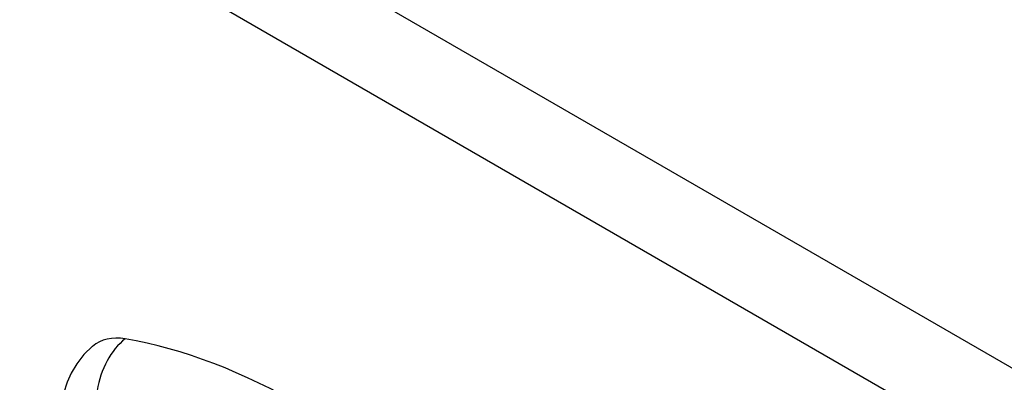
# Model space of a CAD drawing. Header units: inches. Extents: x 20 to 506, y 54 to 236.
# Tile 179 of 245: x 460.256 to 461.923, y 211.904 to 212.517. Entities that reach past the tile are written whole.
import ezdxf

# ---------------------------------------------------------------- set-up
doc = ezdxf.new("R2010")
doc.units = ezdxf.units.IN
doc.header["$MEASUREMENT"] = 0
doc.layers.add('Visible Edges(ANSI)', color=7, linetype='Continuous', lineweight=25)
doc.layers.add('Visible Tangent Edges(ANSI)', color=7, linetype='Continuous', lineweight=25)

msp = doc.modelspace()

# ---------------------------------------------------------------- linework, layer by layer
at = {"layer": 'Visible Edges(ANSI)', "flags": 128}
for points in [[(460.3788, 211.9646), (460.3642, 211.9505), (460.3523, 211.9352), (460.343, 211.9194), (460.3362, 211.9037)], [(460.3362, 211.9037), (460.3234, 211.8656), (460.3123, 211.8265), (460.303, 211.7862), (460.2954, 211.745), (460.2896, 211.7029), (460.2855, 211.6599), (460.283, 211.6161), (460.2822, 211.5715), (460.283, 211.5263), (460.2854, 211.4805), (460.2894, 211.4342), (460.295, 211.3873), (460.3022, 211.3401), (460.3109, 211.2925), (460.321, 211.2446), (460.3327, 211.1965)]]:
    msp.add_lwpolyline(points, dxfattribs=at)
at = {"layer": 'Visible Edges(ANSI)'}
for centre, major_axis, start_param, end_param in [((460.4757, 211.8169), (-0.0886, 0.1534), 5.834048, 6.381985), ((460.7375, 210.801), (-0.6496, 1.1252), 5.161526, 5.834048)]:
    msp.add_ellipse(centre, major_axis=major_axis, ratio=0.57735, start_param=start_param, end_param=end_param, dxfattribs=at)
at = {"layer": 'Visible Tangent Edges(ANSI)'}
for p, q in [((430.092, 230.3131), (463.7539, 210.8784)), ((463.6839, 210.7572), (430.022, 230.1918))]:
    msp.add_line(p, q, dxfattribs=at)
msp.add_ellipse((460.4732, 211.8781), major_axis=(-0.0202, -0.1164), ratio=0.735518, start_param=3.83087, end_param=4.73923, dxfattribs=at)

doc.saveas('drawing.dxf')
